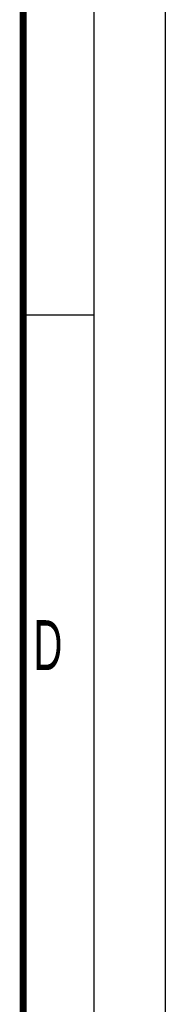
# Model space of a CAD drawing. Header units: millimetres. Extents: x 0 to 594, y 0 to 420.
# Tile 39 of 40: x 584 to 594, y 212 to 281. Entities that reach past the tile are written whole.
import ezdxf

# ---------------------------------------------------------------- set-up
doc = ezdxf.new("R2010")
doc.units = ezdxf.units.MM
doc.header["$LTSCALE"] = 32.67
doc.layers.get('0').update_dxf_attribs({"linetype": 'CONTINUOUS'})
doc.styles.add('TEXTSTYLE_2', font='txt', dxfattribs={"width": 0.6})

msp = doc.modelspace()

# ---------------------------------------------------------------- linework, layer by layer
at = {"color": 7, "linetype": 'CONTINUOUS'}
for p, q in [((594, 0), (594, 420)), ((584, 260), (589, 260))]:
    msp.add_line(p, q, dxfattribs=at)
at = {"color": 2, "linetype": 'CONTINUOUS'}
msp.add_line((589, 5), (589, 415), dxfattribs=at)
at = {"color": 7, "linetype": 'CONTINUOUS', "const_width": 0.5}
msp.add_lwpolyline([(584, 410), (584, 10)], dxfattribs=at)

# ---------------------------------------------------------------- texts
at = {"color": 5, "linetype": 'CONTINUOUS', "insert": (584.7272, 238.5868), "char_height": 3.5, "width": 2.1, "attachment_point": 1, "line_spacing_factor": 0.9, "style": 'TEXTSTYLE_2'}
msp.add_mtext('D', dxfattribs=at)

doc.saveas('drawing.dxf')
